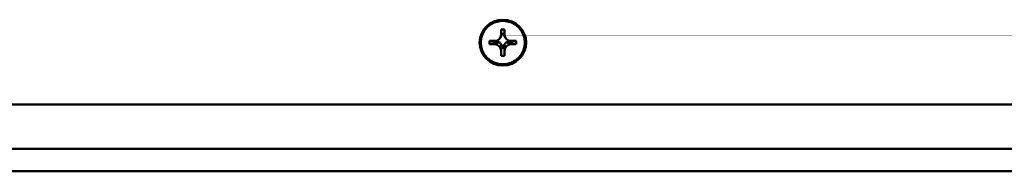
# Model space of a CAD drawing. Header units: inches. Extents: x 0.2 to 58.8, y 1.7 to 68.8.
# Tile 4 of 256: x 40.998 to 46.025, y 3.983 to 4.757. Entities that reach past the tile are written whole.
import ezdxf

# ---------------------------------------------------------------- set-up
doc = ezdxf.new("R2010")
doc.units = ezdxf.units.IN
doc.header["$MEASUREMENT"] = 0
doc.layers.add('Visible (ANSI)', color=7, linetype='Continuous', lineweight=50)

msp = doc.modelspace()

# ---------------------------------------------------------------- linework, layer by layer
at = {"layer": 'Visible (ANSI)'}
for p, q in [((43.4556, 4.6809), (43.4556, 4.7079)), ((43.4556, 4.7079), (43.4736, 4.7079)), ((43.4577, 4.6776), (43.4556, 4.6776)), ((43.4697, 4.6858), (43.4595, 4.6858)), ((43.4736, 4.6776), (43.4714, 4.6776)), ((43.4736, 4.7079), (43.4736, 4.6809)), ((43.3961, 4.6318), (43.3961, 4.6495)), ((43.3961, 4.6495), (43.4236, 4.6495)), ((43.4395, 4.6441), (43.3961, 4.6318)), ((43.4236, 4.6318), (43.3961, 4.6318)), ((43.4277, 4.6497), (43.4277, 4.6446)), ((43.4293, 4.65), (43.4293, 4.6493)), ((43.4395, 4.6462), (43.4395, 4.6441)), ((43.4395, 4.6441), (43.4435, 4.6441)), ((43.4521, 4.6667), (43.4556, 4.6734)), ((43.4556, 4.6284), (43.4577, 4.6284)), ((43.4714, 4.6284), (43.4736, 4.6284)), ((43.477, 4.6667), (43.4736, 4.6734)), ((43.4857, 4.6441), (43.4896, 4.6441)), ((43.4896, 4.6441), (43.4896, 4.6462)), ((43.5331, 4.6318), (43.4896, 4.6441)), ((43.4999, 4.6493), (43.4999, 4.65)), ((43.5014, 4.6446), (43.5014, 4.6497)), ((43.5056, 4.6495), (43.5331, 4.6495)), ((43.5331, 4.6318), (43.5056, 4.6318)), ((43.5331, 4.6495), (43.5331, 4.6318)), ((43.4556, 4.5734), (43.4556, 4.6004)), ((43.4595, 4.6134), (43.4697, 4.6134)), ((43.4608, 4.6183), (43.4683, 4.6183)), ((43.4736, 4.6004), (43.4736, 4.5734)), ((43.4736, 4.5734), (43.4556, 4.5734)), ((53.0469, 4.3244), (21.5729, 4.3244)), ((53.3452, 4.0986), (21.2747, 4.0986)), ((53.3452, 3.9835), (21.2747, 3.9835))]:
    msp.add_line(p, q, dxfattribs=at)
for major_axis in [(0.119, 0), (0.1125, 0)]:
    msp.add_ellipse((43.4646, 4.6406), major_axis=major_axis, ratio=0.981793, dxfattribs=at)
for centre, major_axis, ratio, start_param, end_param in [((43.4236, 4.6809), (0.032, 0), 0.981793, 4.712389, 6.283185), ((43.4236, 4.6932), (0.0377, 0), 0.981793, 5.846112, 6.081241), ((43.4236, 4.6854), (0.0359, 0), 0.703715, 5.968442, 6.299729), ((43.5056, 4.6932), (-0.0377, 0), 0.981793, 0.201944, 0.437073), ((43.5056, 4.6854), (-0.0359, 0), 0.703715, 6.266642, 6.597929), ((43.5056, 4.6809), (-0.032, 0), 0.981793, 0, 1.570796), ((43.4236, 4.6004), (0.032, 0), 0.981793, 0, 1.570796), ((43.4283, 4.6095), (0.0285, 0.0299), 0.749568, 0.588916, 0.920203), ((43.4236, 4.6127), (0.0377, 0), 0.981793, 1.133723, 1.419331), ((43.4236, 4.6127), (0.0377, 0), 0.981793, 0.556493, 1.014303), ((43.4236, 4.6127), (0.0377, 0), 0.981793, 0.151466, 0.437073), ((43.4236, 4.6142), (0, 0.0459), 0.783144, 4.695846, 5.027133), ((43.5056, 4.6127), (-0.0377, 0), 0.981793, 5.846112, 6.13172), ((43.5056, 4.6142), (0, -0.0459), 0.783144, 4.397645, 4.728932), ((43.5056, 4.6127), (0.0377, 0), 0.981793, 2.127289, 2.5851), ((43.5056, 4.6004), (-0.032, 0), 0.981793, 4.712389, 6.283185), ((43.5056, 4.6127), (0.0377, 0), 0.981793, 1.722262, 2.007869), ((43.5008, 4.6095), (-0.0285, 0.0299), 0.749568, 5.362983, 5.69427)]:
    msp.add_ellipse(centre, major_axis=major_axis, ratio=ratio, start_param=start_param, end_param=end_param, dxfattribs=at)
for points, weights in [([(43.4556, 4.6734), (43.4556, 4.6734), (43.4556, 4.6809)], [1.01222273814, 1.03612392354, 1]), ([(43.4736, 4.6809), (43.4736, 4.6734), (43.4736, 4.6734)], [1, 1.03612392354, 1.01222273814]), ([(43.4435, 4.6441), (43.4327, 4.6318), (43.4236, 4.6318)], [1, 1.0434797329, 1]), ([(43.4556, 4.6004), (43.4556, 4.6094), (43.4556, 4.6323)], [1, 1.0434797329, 1]), ([(43.4736, 4.6323), (43.4736, 4.6094), (43.4736, 4.6004)], [1, 1.0434797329, 1]), ([(43.5056, 4.6318), (43.4964, 4.6318), (43.4857, 4.6441)], [1, 1.0434797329, 1])]:
    msp.add_rational_spline(points, weights, degree=2, dxfattribs=at)
for points in [[(43.4277, 4.6446), (43.4285, 4.6469), (43.4293, 4.6493)], [(43.5014, 4.6446), (43.5007, 4.6469), (43.4999, 4.6493)], [(43.4595, 4.6134), (43.4602, 4.6158), (43.4608, 4.6183)], [(43.4697, 4.6134), (43.469, 4.6158), (43.4683, 4.6183)]]:
    msp.add_open_spline(points, degree=2, dxfattribs=at)

doc.saveas('drawing.dxf')
